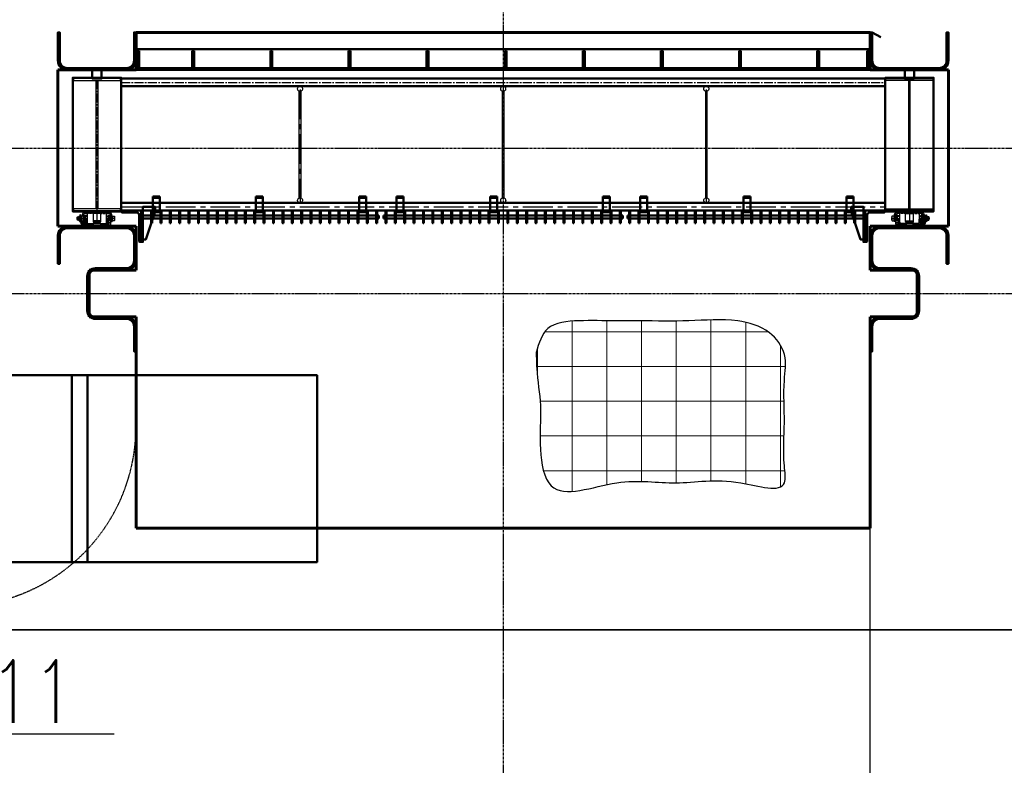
# Model space of a CAD drawing. Header units: millimetres. Extents: x 42975 to 708721, y 118172 to 172014.
# Tile 69 of 73: x 337480 to 343782, y 128320 to 133088. Entities that reach past the tile are written whole.
import ezdxf
from ezdxf import colors
from ezdxf.entities.mleader import LeaderData, LeaderLine
from ezdxf.math import Vec2, Vec3

# ---------------------------------------------------------------- set-up
doc = ezdxf.new("R2010")
doc.units = ezdxf.units.MM
for name, pattern in [('CENTER2', [28.575, 19.05, -3.175, 3.175, -3.175]), ('ГТО-1 Пунктир', [7, 5, -2]), ('осевая', [50.8, 31.75, -6.35, 6.35, -6.35]), ('штриховая 04-2', [6, 4, -2])]:
    doc.linetypes.add(name, pattern=pattern)
doc.layers.get('Defpoints').update_dxf_attribs({"color": 8})
for name, color, linetype, lineweight in [('ГТО-2_Бетон_025', 7, 'Continuous', 25), ('ГТО-2_Бетон_060', 3, 'Continuous', 60), ('ГТО-2_Линии_035', 2, 'Continuous', 35), ('ГТО-2_Оси_025', 6, 'осевая', 25), ('ГТО-2_Пунктир_025', 151, 'ГТО-1 Пунктир', 25), ('ГТО-2_Размеры_035', 2, 'Continuous', 35), ('ОЗиМ Линии', 7, 'Continuous', 25), ('ОЗиМ Металл', 1, 'Continuous', 50), ('ОЗиМ Металл штрих', 230, 'штриховая 04-2', 25), ('ОЗиМ Размеры', 2, 'Continuous', 25), ('ОЗиМ Текст позиция', 2, 'Continuous', 35), ('ОЗИМ_Штриховка', 252, 'Continuous', 18)]:
    doc.layers.add(name, color=color, linetype=linetype, lineweight=lineweight)
doc.layers.add('ГТО-2_Штриховка_018', color=7, linetype='Continuous', lineweight=18, true_color=0x6b6b6b)
doc.layers.add('ОЗиМ Оси', color=4, linetype='CENTER2')
doc.layers.add('ОЗИМ_Размеры', color=7, linetype='Continuous')
doc.styles.add('RomanS', font='romans.shx', dxfattribs={"width": 0.7})
doc.styles.get("Standard").update_dxf_attribs({"font": 'arial.ttf'})
doc.dimstyles.new('M100', dxfattribs={"dimscale": 100, "dimtxt": 3, "dimasz": 2, "dimexe": 1.25, "dimexo": 0.625, "dimtad": 3, "dimtoh": 1, "dimdec": 0, "dimtxsty": 'RomanS', "dimblk": 'OBLIQUE', "dimcen": 3, "dimclrt": 2, "dimaunit": 1, "dimadec": 4, "dimazin": 0, "dimtfac": 1, "dimtdec": 0, "dimtmove": 0, "dimatfit": 3, "dimfxl": 1, "dimtfill": 1, "dimarcsym": 0})
pattern_1 = [(135, (-21397.2945, -32584.423), (-6.735192, -6.735192), [])]
pattern_2 = [(135, (-21397.2945, -32404.423), (-6.735192, -6.735192), [])]
pattern_3 = [(225, (-21106.835, -32584.423), (6.735192, -6.735192), [])]

# ---------------------------------------------------------------- blocks, each defined once
blk = doc.blocks.new('_Oblique')
at = {"color": 0, "linetype": 'ByBlock', "lineweight": -2}
blk.add_line((-0.5, -0.5), (0.5, 0.5), dxfattribs=at)
blk = doc.blocks.new('*D51')
at = {"layer": 'Defpoints', "color": 0, "transparency": 16777216}
for p in [(370324.6, 134437.2), (307024.6, 128737.2), (370324.6, 121155.3)]:
    blk.add_point(p, dxfattribs=at)
at = {"layer": 'ОЗИМ_Размеры', "color": 0, "lineweight": -2, "transparency": 16777216}
for p, q in [((370324.6, 134374.7), (370324.6, 121030.3)), ((307024.6, 128674.7), (307024.6, 121030.3)), ((307024.6, 121155.3), (370324.6, 121155.3))]:
    blk.add_line(p, q, dxfattribs=at)
at = {"layer": 'ОЗИМ_Размеры', "color": 0, "lineweight": -2, "transparency": 16777216, "xscale": 200, "yscale": 200, "zscale": 200, "rotation": 180}
blk.add_blockref('_Oblique', (307024.6, 121155.3), dxfattribs=at)
at = {"layer": 'ОЗИМ_Размеры', "color": 0, "lineweight": -2, "transparency": 16777216, "xscale": 200, "yscale": 200, "zscale": 200}
blk.add_blockref('_Oblique', (370324.6, 121155.3), dxfattribs=at)
at = {"layer": 'ОЗИМ_Размеры', "color": 2, "transparency": 16777216, "insert": (338674.6, 121367.8), "char_height": 300, "attachment_point": 5, "style": 'RomanS', "bg_fill": 3, "box_fill_scale": 1.1, "bg_fill_color": 256, "bg_fill_true_color": 13158600, "bg_fill_transparency": 0}
blk.add_mtext('63300', dxfattribs=at)
blk = doc.blocks.new('A$C09596088')
at = {"layer": 'ГТО-2_Бетон_060'}
for p, q in [((2350, -1660), (-2350, -1660)), ((-2350, -1660), (-2350, -1900)), ((2350, -1900), (2350, -1660)), ((-2350, -1900), (-2850, -1900)), ((-2850, -1900), (-2850, -2900)), ((2850, -1900), (2350, -1900)), ((2850, -2900), (2850, -1900)), ((-2850, -2900), (-2350, -2900)), ((-2350, -2900), (-2350, -3180)), ((2350, -3180), (2350, -2900)), ((2350, -2900), (2850, -2900)), ((-2350, -3180), (-2650, -3180)), ((-2650, -3180), (-2650, -3480)), ((2650, -3180), (2350, -3180)), ((2650, -3480), (2650, -3180)), ((-2650, -3480), (-2350, -3480)), ((-2350, -3480), (-2350, -4830)), ((2350, -4830), (2350, -3480)), ((2350, -3480), (2650, -3480)), ((-2350, -4830), (2350, -4830))]:
    blk.add_line(p, q, dxfattribs=at)
blk.add_lwpolyline([(-2850, 0), (-2850, -370), (-2350, -370), (-2350, -760), (2350, -760), (2350, -370), (2850, -370), (2850, 0), (2850, 370), (2350, 370), (2350, 470), (-2350, 470), (-2350, 370), (-2850, 370)], close=True, dxfattribs=at)
blk = doc.blocks.new('A$C4CA01584')
blk.add_line((59, 130), (62, 127))
at = {"layer": 'ОЗиМ Линии'}
for p, q in [((30, 127), (34, 130)), ((30, 73), (30, 127)), ((34, 130), (59, 130)), ((42, 146), (42, 130)), ((50, 146), (42, 146)), ((50, 130), (50, 146)), ((62, 63), (62, 137)), ((68, 137), (62, 137)), ((68, 137), (68, 137)), ((68, 65), (68, 134)), ((68, 134), (84, 134)), ((84, 134), (84, 75)), ((90, 75), (90, 137)), ((90, 137), (96, 137)), ((96, 124), (96, 143)), ((96, 143), (112, 143)), ((112, 124), (112, 143)), ((138, 135), (112, 135)), ((114, 180), (415, 180)), ((114, 164), (138, 164)), ((138, 164), (138, 180)), ((138, 164), (138, 44)), ((138, 164), (138, 134)), ((312, 164), (212, 164)), ((212, 164), (212, 60)), ((312, 60), (312, 164)), ((386, 164), (386, 180)), ((386, 44), (386, 164)), ((386, 164), (414, 164)), ((386, 135), (412, 135)), ((412, 109), (412, 144)), ((412, 144), (428, 144)), ((414, 164), (415, 164)), ((428, 144), (428, 76)), ((428, 138), (434, 138)), ((434, 138), (434, 101)), ((439, 135), (439, 61)), ((440, 134), (455, 134)), ((455, 135), (455, 61)), ((455, 128), (459, 131)), ((455, 74), (455, 128)), ((459, 131), (484, 131)), ((484, 131), (487, 128)), ((487, 128), (487, 74)), ((12, 120), (7, 115)), ((7, 85), (7, 115)), ((12, 80), (7, 85)), ((8, 116), (30, 116)), ((8, 84), (30, 84)), ((12, 120), (30, 120)), ((12, 80), (12, 120)), ((30, 80), (12, 80)), ((34, 70), (30, 73)), ((34, 100), (59, 100)), ((59, 70), (34, 70)), ((42, 62), (42, 70)), ((50, 70), (50, 62)), ((62, 73), (59, 70)), ((64, 65), (59, 60)), ((59, 30), (59, 60)), ((64, 25), (59, 30)), ((60, 61), (82, 61)), ((60, 29), (82, 29)), ((64, 65), (82, 65)), ((64, 25), (64, 65)), ((82, 25), (64, 25)), ((82, 72), (86, 75)), ((82, 18), (82, 72)), ((86, 15), (82, 18)), ((90, 120), (84, 120)), ((90, 81), (84, 81)), ((86, 75), (111, 75)), ((102, 15), (86, 15)), ((94, 91), (94, 75)), ((102, 91), (94, 91)), ((94, 7), (94, 15)), ((96, 124), (96, 91)), ((102, 75), (102, 91)), ((120, 20), (102, 20)), ((102, 0), (102, 18)), ((102, 15), (102, 7)), ((102, 7), (422, 8)), ((422, 0), (102, 0)), ((111, 75), (114, 72)), ((112, 124), (112, 108)), ((112, 108), (112, 75)), ((114, 82), (114, 20)), ((120, 82), (114, 82)), ((114, 72), (114, 20)), ((136, 90), (120, 90)), ((120, 90), (120, 14)), ((120, 74), (136, 74)), ((136, 24), (120, 24)), ((120, 14), (404, 14)), ((136, 24), (136, 90)), ((212, 24), (136, 24)), ((148, 34), (376, 34)), ((302, 71), (222, 71)), ((222, 57), (222, 71)), ((302, 64), (222, 64)), ((222, 57), (222, 50)), ((222, 55), (302, 55)), ((222, 50), (302, 50)), ((302, 55), (302, 71)), ((302, 50), (302, 55)), ((388, 24), (312, 24)), ((404, 90), (388, 90)), ((388, 90), (388, 24)), ((388, 74), (404, 74)), ((388, 24), (404, 24)), ((404, 20), (404, 90)), ((404, 73), (408, 76)), ((404, 14), (404, 73)), ((404, 20), (422, 20)), ((408, 76), (433, 76)), ((433, 46), (408, 46)), ((412, 109), (412, 76)), ((422, 20), (422, 0)), ((433, 16), (422, 16)), ((433, 76), (436, 73)), ((436, 19), (433, 16)), ((434, 121), (439, 121)), ((434, 101), (434, 75)), ((434, 81), (440, 81)), ((436, 73), (436, 19)), ((440, 61), (455, 61)), ((459, 71), (455, 74)), ((484, 101), (459, 101)), ((484, 71), (459, 71)), ((487, 74), (484, 71))]:
    blk.add_line(p, q, dxfattribs=at)
for centre, radius, start, end in [((65, 115), 34.2, 154.006, 206.0217), ((28, 115), 34.2, 334.006, 26.0217), ((114, 134), 46, 90.0138, 180.0138), ((114, 134), 30, 90.0138, 180.0138), ((409, 135), 46, 0.2134, 82.9835), ((409, 135), 30, 0.2134, 79.6044), ((490, 116), 34.2, 154.006, 206.0217), ((453, 116), 34.2, 334.006, 26.0217), ((65, 85), 34.2, 154.006, 206.0217), ((46, 62), 4.01, 181.9023, 4.2363), ((28, 85), 34.2, 334.006, 26.0217), ((116, 60), 34.2, 154.006, 206.0217), ((116, 30), 34.2, 154.006, 206.0217), ((98, 7), 4.01, 181.9023, 4.2363), ((80, 60), 34.2, 334.006, 26.0217), ((80, 30), 34.2, 343.7778, 26.0217), ((148, 44), 10, 180.0138, 270.0138), ((222, 60), 10, 180.0138, 270.0138), ((212, 34), 10, 270.0138, 0.0138), ((302, 60), 10, 270.0138, 0.0138), ((312, 34), 10, 180.0138, 270.0138), ((376, 44), 10, 270.0138, 0.0138), ((438, 61), 34.2, 154.006, 206.0217), ((438, 31), 34.2, 154.006, 197.7367), ((402, 61), 34.2, 334.006, 26.0217), ((402, 31), 34.2, 334.006, 26.0217), ((490, 86), 34.2, 154.006, 206.0217), ((453, 86), 34.2, 334.006, 26.0217)]:
    blk.add_arc(centre, radius, start, end, dxfattribs=at)
at = {"layer": 'ОЗиМ Металл'}
for p, q in [((86, 45), (111, 45)), ((102, 18), (102, 20)), ((102, 20), (102, 20)), ((102, 20), (102, 20)), ((302, 34), (302, 34)), ((439, 61), (440, 61))]:
    blk.add_line(p, q, dxfattribs=at)
at = {"layer": 'ОЗиМ Металл штрих', "ltscale": 0.5}
for p, q in [((42, 70), (42, 130)), ((50, 70), (50, 130)), ((94, 15), (94, 75)), ((102, 15), (102, 75)), ((112, 124), (138, 124)), ((136, 24), (136, 14)), ((386, 125), (412, 125)), ((388, 24), (388, 14))]:
    blk.add_line(p, q, dxfattribs=at)
at = {"layer": 'ОЗиМ Металл штрих', "ltscale": 0.8}
for p, q in [((212, 164), (138, 164)), ((312, 164), (386, 164))]:
    blk.add_line(p, q, dxfattribs=at)
at = {"layer": 'ОЗиМ Оси', "ltscale": 0.5}
for p, q in [((0, 100), (141, 100)), ((145, 45), (49, 45)), ((377, 46), (445, 46)), ((496, 101), (384, 101))]:
    blk.add_line(p, q, dxfattribs=at)
blk = doc.blocks.new('Блок крепления панели ст')
at = {"layer": 'ОЗиМ Металл'}
for p, q in [((-16742.7, -79.6), (-16742.7, -179.6)), ((-16697.7, -79.6), (-16742.7, -79.6)), ((-16697.7, -79.6), (-16697.7, -179.6)), ((-16697.7, -179.6), (-16742.7, -179.6))]:
    blk.add_line(p, q, dxfattribs=at)
at = {"layer": 'ОЗиМ Металл штрих'}
blk.add_line((-16697.7, -89.6), (-16742.7, -89.6), dxfattribs=at)
blk = doc.blocks.new('ОЗиМ_Реш.план')
at = {"layer": 'ОЗиМ Металл'}
for p, q in [((17, 83.5), (17, 3.5)), ((17, 83.5), (23, 83.5)), ((23, 3.5), (23, 83.5)), ((77, 83.5), (77, 3.5)), ((77, 83.5), (83, 83.5)), ((83, 3.5), (83, 83.5)), ((137, 83.5), (137, 3.5)), ((137, 83.5), (143, 83.5)), ((143, 3.5), (143, 83.5)), ((197, 83.5), (197, 3.5)), ((197, 83.5), (203, 83.5)), ((203, 3.5), (203, 83.5)), ((257, 83.5), (257, 3.5)), ((257, 83.5), (263, 83.5)), ((263, 3.5), (263, 83.5)), ((317, 83.5), (317, 3.5)), ((317, 83.5), (323, 83.5)), ((323, 3.5), (323, 83.5)), ((377, 83.5), (377, 3.5)), ((377, 83.5), (383, 83.5)), ((383, 3.5), (383, 83.5)), ((437, 83.5), (437, 3.5)), ((437, 83.5), (443, 83.5)), ((443, 3.5), (443, 83.5)), ((497, 83.5), (497, 3.5)), ((497, 83.5), (503, 83.5)), ((503, 3.5), (503, 83.5)), ((557, 83.5), (557, 3.5)), ((557, 83.5), (563, 83.5)), ((563, 3.5), (563, 83.5)), ((617, 83.5), (617, 3.5)), ((617, 83.5), (623, 83.5)), ((623, 3.5), (623, 83.5)), ((677, 83.5), (677, 3.5)), ((677, 83.5), (683, 83.5)), ((683, 3.5), (683, 83.5)), ((737, 83.5), (737, 3.5)), ((737, 83.5), (743, 83.5)), ((743, 3.5), (743, 83.5)), ((797, 83.5), (797, 3.5)), ((797, 83.5), (803, 83.5)), ((803, 3.5), (803, 83.5)), ((857, 83.5), (857, 3.5)), ((857, 83.5), (863, 83.5)), ((863, 3.5), (863, 83.5)), ((917, 83.5), (917, 3.5)), ((917, 83.5), (923, 83.5)), ((923, 3.5), (923, 83.5)), ((977, 83.5), (977, 3.5)), ((977, 83.5), (983, 83.5)), ((983, 3.5), (983, 83.5)), ((1037, 83.5), (1037, 3.5)), ((1037, 83.5), (1043, 83.5)), ((1043, 3.5), (1043, 83.5)), ((1097, 83.5), (1097, 3.5)), ((1097, 83.5), (1103, 83.5)), ((1103, 3.5), (1103, 83.5)), ((1157, 83.5), (1157, 3.5)), ((1157, 83.5), (1163, 83.5)), ((1163, 3.5), (1163, 83.5)), ((1217, 83.5), (1217, 3.5)), ((1217, 83.5), (1223, 83.5)), ((1223, 3.5), (1223, 83.5)), ((1277, 83.5), (1277, 3.5)), ((1277, 83.5), (1283, 83.5)), ((1283, 3.5), (1283, 83.5)), ((1337, 83.5), (1337, 3.5)), ((1337, 83.5), (1343, 83.5)), ((1343, 3.5), (1343, 83.5)), ((1397, 83.5), (1397, 3.5)), ((1397, 83.5), (1403, 83.5)), ((1403, 3.5), (1403, 83.5)), ((1457, 83.5), (1457, 3.5)), ((1457, 83.5), (1463, 83.5)), ((1463, 3.5), (1463, 83.5)), ((1517, 83.5), (1517, 3.5)), ((1517, 83.5), (1523, 83.5)), ((1523, 3.5), (1523, 83.5)), ((5, 53.5), (17, 53.5)), ((5, 53.5), (5, 33.5)), ((5, 33.5), (17, 33.5)), ((17, 3.5), (23, 3.5)), ((23, 53.5), (77, 53.5)), ((23, 33.5), (77, 33.5)), ((77, 3.5), (83, 3.5)), ((83, 53.5), (137, 53.5)), ((83, 33.5), (137, 33.5)), ((137, 3.5), (143, 3.5)), ((143, 53.5), (197, 53.5)), ((143, 33.5), (197, 33.5)), ((197, 3.5), (203, 3.5)), ((203, 53.5), (257, 53.5)), ((203, 33.5), (257, 33.5)), ((257, 3.5), (263, 3.5)), ((263, 53.5), (317, 53.5)), ((263, 33.5), (317, 33.5)), ((317, 3.5), (323, 3.5)), ((323, 53.5), (377, 53.5)), ((323, 33.5), (377, 33.5)), ((377, 3.5), (383, 3.5)), ((383, 53.5), (437, 53.5)), ((383, 33.5), (437, 33.5)), ((437, 3.5), (443, 3.5)), ((443, 53.5), (497, 53.5)), ((443, 33.5), (497, 33.5)), ((497, 3.5), (503, 3.5)), ((503, 53.5), (557, 53.5)), ((503, 33.5), (557, 33.5)), ((557, 3.5), (563, 3.5)), ((563, 53.5), (617, 53.5)), ((563, 33.5), (617, 33.5)), ((617, 3.5), (623, 3.5)), ((623, 53.5), (677, 53.5)), ((623, 33.5), (677, 33.5)), ((677, 3.5), (683, 3.5)), ((683, 53.5), (737, 53.5)), ((683, 33.5), (737, 33.5)), ((737, 3.5), (743, 3.5)), ((743, 53.5), (797, 53.5)), ((743, 33.5), (797, 33.5)), ((797, 3.5), (803, 3.5)), ((803, 53.5), (857, 53.5)), ((803, 33.5), (857, 33.5)), ((857, 3.5), (863, 3.5)), ((863, 53.5), (917, 53.5)), ((863, 33.5), (917, 33.5)), ((917, 3.5), (923, 3.5)), ((923, 53.5), (977, 53.5)), ((923, 33.5), (977, 33.5)), ((977, 3.5), (983, 3.5)), ((983, 53.5), (1037, 53.5)), ((983, 33.5), (1037, 33.5)), ((1037, 3.5), (1043, 3.5)), ((1043, 53.5), (1097, 53.5)), ((1043, 33.5), (1097, 33.5)), ((1097, 3.5), (1103, 3.5)), ((1103, 53.5), (1157, 53.5)), ((1103, 33.5), (1157, 33.5)), ((1157, 3.5), (1163, 3.5)), ((1163, 53.5), (1217, 53.5)), ((1163, 33.5), (1217, 33.5)), ((1217, 3.5), (1223, 3.5)), ((1223, 53.5), (1277, 53.5)), ((1223, 33.5), (1277, 33.5)), ((1277, 3.5), (1283, 3.5)), ((1283, 53.5), (1337, 53.5)), ((1283, 33.5), (1337, 33.5)), ((1337, 3.5), (1343, 3.5)), ((1343, 53.5), (1397, 53.5)), ((1343, 33.5), (1397, 33.5)), ((1397, 3.5), (1403, 3.5)), ((1403, 53.5), (1457, 53.5)), ((1403, 33.5), (1457, 33.5)), ((1457, 3.5), (1463, 3.5)), ((1463, 53.5), (1517, 53.5)), ((1463, 33.5), (1517, 33.5)), ((1517, 3.5), (1523, 3.5)), ((1535, 53.5), (1523, 53.5)), ((1535, 33.5), (1523, 33.5)), ((1535, 53.5), (1535, 33.5))]:
    blk.add_line(p, q, dxfattribs=at)
at = {"layer": 'ОЗиМ Оси'}
for p, q in [((20, 0), (20, 86.7)), ((80, 0), (80, 86.7)), ((140, 0), (140, 86.7)), ((200, 0), (200, 86.7)), ((260, 0), (260, 86.7)), ((320, 0), (320, 86.7)), ((380, 0), (380, 86.7)), ((440, 0), (440, 86.7)), ((500, 0), (500, 86.7)), ((560, 0), (560, 86.7)), ((620, 0), (620, 86.7)), ((680, 0), (680, 86.7)), ((740, 0), (740, 86.7)), ((800, 0), (800, 86.7)), ((860, 0), (860, 86.7)), ((920, 0), (920, 86.7)), ((980, 0), (980, 86.7)), ((1040, 0), (1040, 86.7)), ((1100, 0), (1100, 86.7)), ((1160, 0), (1160, 86.7)), ((1220, 0), (1220, 86.7)), ((1280, 0), (1280, 86.7)), ((1340, 0), (1340, 86.7)), ((1400, 0), (1400, 86.7)), ((1460, 0), (1460, 86.7)), ((1520, 0), (1520, 86.7))]:
    blk.add_line(p, q, dxfattribs=at)
blk = doc.blocks.new('A$C248B62E5')
at = {"layer": 'ОЗиМ Металл'}
for p, q in [((-5166.5, -400), (-5166.5, -600)), ((-533.5, -400), (-533.5, -600))]:
    blk.add_line(p, q, dxfattribs=at)
for points in [[(-5295, -405), (-5605, -405), (-5605, 450.1), (-5295, 450.1)], [(-405, -405), (-95, -405), (-95, 450.1), (-405, 450.1)]]:
    blk.add_lwpolyline(points, close=True, dxfattribs=at)
for points in [[(-5425, 500, -0.414214), (-5420, 495), (-5420, 445.1), (-5480, 445.1), (-5480, 495, -0.414214), (-5475, 500)], [(-275, 500, 0.414214), (-280, 495), (-280, 445.1), (-220, 445.1), (-220, 495, 0.414214), (-225, 500)]]:
    blk.add_lwpolyline(points, format="xyb", close=True, dxfattribs=at)
for points in [[(-405, 445.1), (-5295, 445.1)], [(-405, 395.1), (-5295, 395.1)], [(-5295, -350), (-405, -350)], [(-5155.3, -585), (-5138, -585), (-5078, -405), (-5078, -375), (-5155.3, -375), (-5155.3, -400), (-5155.3, -400)], [(-544.7, -585), (-562, -585), (-622, -405), (-622, -375), (-544.7, -375), (-544.7, -400), (-544.7, -400)], [(-5360.2, -405), (-5360.2, -410), (-5540.2, -410), (-5540.2, -405)], [(-405, -400), (-5295, -400)], [(-339.8, -405), (-339.8, -410), (-159.8, -410), (-159.8, -405)]]:
    blk.add_lwpolyline(points, dxfattribs=at)
for points in [[(-5155.3, -400), (-5155.3, -600), (-5168, -600), (-5175.3, -600, -0.414214), (-5180, -595.3), (-5180, -426, 0.414214), (-5194, -412), (-5288.3, -412, -0.414214), (-5293, -407.3), (-5293, -400)], [(-544.7, -400), (-544.7, -600), (-532, -600), (-524.7, -600, 0.414214), (-520, -595.3), (-520, -426, -0.414214), (-506, -412), (-411.7, -412, 0.414214), (-407, -407.3), (-407, -400)]]:
    blk.add_lwpolyline(points, format="xyb", dxfattribs=at)
at = {"layer": 'ОЗиМ Металл штрих', "ltscale": 0.7}
for p, q in [((-5149, 445.1), (-5078, 445.1)), ((-5168, -400), (-5168, -600)), ((-532, -400), (-532, -600))]:
    blk.add_line(p, q, dxfattribs=at)
for points in [[(-5300, 445.1), (-5600, 445.1), (-5600, 433.1), (-5300, 433.1)], [(-400, 445.1), (-100, 445.1), (-100, 433.1), (-400, 433.1)], [(-5445, -388), (-5455, -388), (-5455, 433.1), (-5445, 433.1)], [(-255, -388), (-245, -388), (-245, 433.1), (-255, 433.1)], [(-5300, -388), (-5600, -388), (-5600, -400), (-5300, -400)], [(-400, -388), (-100, -388), (-100, -400), (-400, -400)]]:
    blk.add_lwpolyline(points, close=True, dxfattribs=at)
at = {"layer": 'ОЗиМ Металл штрих'}
for points in [[(-4155, 363.1), (-4145, 363.1), (-4145, -318), (-4155, -318)], [(-2855, 363.1), (-2845, 363.1), (-2845, -318), (-2855, -318)], [(-1545, 363.1), (-1555, 363.1), (-1555, -318), (-1545, -318)]]:
    blk.add_lwpolyline(points, close=True, dxfattribs=at)
for centre in [(-4150, 379.1), (-2850, 379.1), (-1550, 379.1), (-4150, -334), (-2850, -334), (-1550, -334)]:
    blk.add_circle(centre, 16, dxfattribs=at)
at = {"layer": 'ОЗиМ Оси', "ltscale": 3}
for p, q in [((-5450, 434), (-5450, -500)), ((-5295, 420.1), (-405, 420.1)), ((-250, 434), (-250, -500))]:
    blk.add_line(p, q, dxfattribs=at)
at = {"layer": 'ОЗиМ Оси', "ltscale": 10}
for p, q in [((-4150, 375.1), (-4150, -350)), ((-1550, 375.1), (-1550, -350)), ((-5295, -375), (-405, -375))]:
    blk.add_line(p, q, dxfattribs=at)
at = {"yscale": 0.5, "zscale": 0.5}
for p, xscale, rotation in [((-5581, -500), 0.5, 359.9723218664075), ((-119, -500), -0.5, 0.02767813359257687)]:
    blk.add_blockref('A$C4CA01584', p, dxfattribs=dict(at, xscale=xscale, rotation=rotation))
at = {"layer": 'ОЗиМ Линии', "xscale": -1}
for p in [(-21790.2, -230.4), (-21130.2, -230.4), (-20470.2, -230.4), (-20230.2, -230.4), (-19630.2, -230.4), (-18910.2, -230.4), (-18670.2, -230.4), (-18010.2, -230.4), (-17350.2, -230.4)]:
    blk.add_blockref('Блок крепления панели ст', p, dxfattribs=at)
at = {"layer": 'ОЗиМ Размеры', "xscale": -1}
blk.add_blockref('ОЗиМ_Реш.план', (-3640, -483.5), dxfattribs=at)
at = {"layer": 'ОЗиМ Размеры'}
for p in [(-3620, -483.5), (-2060, -483.5)]:
    blk.add_blockref('ОЗиМ_Реш.план', p, dxfattribs=at)
blk = doc.blocks.new('A$C1AAF776F')
at = {"layer": 'ОЗиМ Размеры'}
h = blk.add_hatch(dxfattribs=at)
h.set_pattern_fill('ANSI31', color=256, scale=5)
h.set_pattern_definition([(45, (-9940.457, -3278.972), (-11.22532, 11.22532), [])])
h.paths.add_polyline_path([(-1978, -1778), (-1990, -1778), (-1990, -1888), (-1978, -1888)])
h = blk.add_hatch(dxfattribs=at)
h.set_pattern_fill('ANSI31', color=256, scale=5)
h.set_pattern_definition([(45, (-9440.457, -3278.972), (-11.22532, 11.22532), [])])
h.paths.add_polyline_path([(-1478, -1778), (-1490, -1778), (-1490, -1888), (-1478, -1888)])
h = blk.add_hatch(dxfattribs=at)
h.set_pattern_fill('ANSI31', color=256, scale=5)
h.set_pattern_definition([(45, (-8940.457, -3278.972), (-11.22532, 11.22532), [])])
h.paths.add_polyline_path([(-978, -1778), (-990, -1778), (-990, -1888), (-978, -1888)])
h = blk.add_hatch(dxfattribs=at)
h.set_pattern_fill('ANSI31', color=256, scale=5)
h.set_pattern_definition([(45, (-8440.457, -3278.972), (-11.22532, 11.22532), [])])
h.paths.add_polyline_path([(-478, -1778), (-490, -1778), (-490, -1888), (-478, -1888)])
h = blk.add_hatch(dxfattribs=at)
h.set_pattern_fill('ANSI31', color=256, scale=5)
h.set_pattern_definition([(45, (-7940.457, -3278.972), (-11.22532, 11.22532), [])])
h.paths.add_polyline_path([(22, -1778), (10, -1778), (10, -1888), (22, -1888)])
h = blk.add_hatch(dxfattribs=at)
h.set_pattern_fill('ANSI31', color=256, scale=5)
h.set_pattern_definition([(45, (-7440.457, -3278.972), (-11.22532, 11.22532), [])])
h.paths.add_polyline_path([(522, -1778), (510, -1778), (510, -1888), (522, -1888)])
h = blk.add_hatch(dxfattribs=at)
h.set_pattern_fill('ANSI31', color=256, scale=5)
h.set_pattern_definition([(45, (-6940.457, -3278.972), (-11.22532, 11.22532), [])])
h.paths.add_polyline_path([(1022, -1778), (1010, -1778), (1010, -1888), (1022, -1888)])
h = blk.add_hatch(dxfattribs=at)
h.set_pattern_fill('ANSI31', color=256, scale=5)
h.set_pattern_definition([(45, (-6440.457, -3278.972), (-11.22532, 11.22532), [])])
h.paths.add_polyline_path([(1522, -1778), (1510, -1778), (1510, -1888), (1522, -1888)])
h = blk.add_hatch(dxfattribs=at)
h.set_pattern_fill('ANSI31', color=256, scale=5)
h.set_pattern_definition([(45, (-5940.457, -3278.972), (-11.22532, 11.22532), [])])
h.paths.add_polyline_path([(2022, -1778), (2010, -1778), (2010, -1888), (2022, -1888)])
h = blk.add_hatch(dxfattribs=at)
h.set_pattern_fill('ANSI31', color=256, scale=4)
h.set_pattern_definition([(45, (-138492.075, 132894.625), (-8.9802561, 8.9802561), [])])
h.paths.add_polyline_path([(2329, -1778), (2341, -1778), (2341, -1888), (2329, -1888)])
at = {"layer": 'ОЗИМ_Штриховка'}
h = blk.add_hatch(dxfattribs=at)
h.set_pattern_fill('ANSI31', color=256, scale=3, angle=90)
h.set_pattern_definition(pattern_1)
edge = h.paths.add_edge_path()
edge.add_line((-2350, -1660), (-2350, -1840))
edge.add_arc((-2410, -1840), 60, -90, 0, ccw=False)
edge.add_line((-2410, -1900), (-2790, -1900))
edge.add_arc((-2790, -1840), 60, 180, 270, ccw=False)
edge.add_line((-2850, -1840), (-2850, -1660))
edge.add_line((-2850, -1660), (-2838, -1660))
edge.add_line((-2838, -1660), (-2838, -1840))
edge.add_arc((-2790, -1840), 48, 180, 270)
edge.add_line((-2790, -1888), (-2410, -1888))
edge.add_arc((-2410, -1840), 48, 270, 360)
edge.add_line((-2362, -1840), (-2362, -1660))
edge.add_line((-2362, -1660), (-2350, -1660))
h = blk.add_hatch(dxfattribs=at)
h.set_pattern_fill('ANSI31', color=256, scale=3, angle=90)
h.set_pattern_definition(pattern_1)
edge = h.paths.add_edge_path()
edge.add_line((2350, -1660), (2350, -1840))
edge.add_arc((2410, -1840), 60, 180, 270)
edge.add_line((2410, -1900), (2790, -1900))
edge.add_arc((2790, -1840), 60, 270, 360)
edge.add_line((2850, -1840), (2850, -1660))
edge.add_line((2850, -1660), (2838, -1660))
edge.add_line((2838, -1660), (2838, -1840))
edge.add_arc((2790, -1840), 48, 270, 360, ccw=False)
edge.add_line((2790, -1888), (2410, -1888))
edge.add_arc((2410, -1840), 48, 180, 270, ccw=False)
edge.add_line((2362, -1840), (2362, -1660))
edge.add_line((2362, -1660), (2350, -1660))
h = blk.add_hatch(dxfattribs=at)
h.set_pattern_fill('ANSI31', color=256, scale=3, angle=180)
h.set_pattern_definition(pattern_3)
edge = h.paths.add_edge_path()
edge.add_line((-2350, -3140), (-2350, -2960))
edge.add_arc((-2410, -2960), 60, 0, 90)
edge.add_line((-2410, -2900), (-2790, -2900))
edge.add_arc((-2790, -2960), 60, 90, 180)
edge.add_line((-2850, -2960), (-2850, -3140))
edge.add_line((-2850, -3140), (-2838, -3140))
edge.add_line((-2838, -3140), (-2838, -2960))
edge.add_arc((-2790, -2960), 48, 90, 180, ccw=False)
edge.add_line((-2790, -2912), (-2410, -2912))
edge.add_arc((-2410, -2960), 48, 0, 90, ccw=False)
edge.add_line((-2362, -2960), (-2362, -3140))
edge.add_line((-2362, -3140), (-2350, -3140))
h = blk.add_hatch(dxfattribs=at)
h.set_pattern_fill('ANSI31', color=256, scale=3, angle=90)
h.set_pattern_definition(pattern_2)
edge = h.paths.add_edge_path()
edge.add_arc((-2610, -3440), 40, 180, 270)
edge.add_line((-2610, -3480), (-2410, -3480))
edge.add_arc((-2410, -3540), 60, 0, 90, ccw=False)
edge.add_line((-2350, -3540), (-2350, -3700))
edge.add_line((-2350, -3700), (-2362, -3700))
edge.add_line((-2362, -3700), (-2362, -3540))
edge.add_arc((-2410, -3540), 48, 360, 450)
edge.add_line((-2410, -3492), (-2610, -3492))
edge.add_arc((-2610, -3440), 52, 180, 270, ccw=False)
edge.add_line((-2662, -3440), (-2662, -3220))
edge.add_arc((-2610, -3220), 52, 90, 180, ccw=False)
edge.add_line((-2610, -3168), (-2410, -3168))
edge.add_arc((-2410, -3120), 48, 270, 360)
edge.add_line((-2362, -3120), (-2362, -2960))
edge.add_line((-2362, -2960), (-2350, -2960))
edge.add_line((-2350, -2960), (-2350, -3120))
edge.add_arc((-2410, -3120), 60, -90, 0, ccw=False)
edge.add_line((-2410, -3180), (-2610, -3180))
edge.add_arc((-2610, -3220), 40, 90, 180)
edge.add_line((-2650, -3220), (-2650, -3440))
h = blk.add_hatch(dxfattribs=at)
h.set_pattern_fill('ANSI31', color=256, scale=3, angle=180)
h.set_pattern_definition(pattern_3)
edge = h.paths.add_edge_path()
edge.add_line((2350, -3140), (2350, -2960))
edge.add_arc((2410, -2960), 60, 90, 180, ccw=False)
edge.add_line((2410, -2900), (2790, -2900))
edge.add_arc((2790, -2960), 60, 0, 90, ccw=False)
edge.add_line((2850, -2960), (2850, -3140))
edge.add_line((2850, -3140), (2838, -3140))
edge.add_line((2838, -3140), (2838, -2960))
edge.add_arc((2790, -2960), 48, 0, 90)
edge.add_line((2790, -2912), (2410, -2912))
edge.add_arc((2410, -2960), 48, 90, 180)
edge.add_line((2362, -2960), (2362, -3140))
edge.add_line((2362, -3140), (2350, -3140))
h = blk.add_hatch(dxfattribs=at)
h.set_pattern_fill('ANSI31', color=256, scale=3, angle=90)
h.set_pattern_definition(pattern_2)
edge = h.paths.add_edge_path()
edge.add_arc((2610, -3440), 40, -90, 0, ccw=False)
edge.add_line((2610, -3480), (2410, -3480))
edge.add_arc((2410, -3540), 60, 90, 180)
edge.add_line((2350, -3540), (2350, -3700))
edge.add_line((2350, -3700), (2362, -3700))
edge.add_line((2362, -3700), (2362, -3540))
edge.add_arc((2410, -3540), 48, 90, 180, ccw=False)
edge.add_line((2410, -3492), (2610, -3492))
edge.add_arc((2610, -3440), 52, 270, 360)
edge.add_line((2662, -3440), (2662, -3220))
edge.add_arc((2610, -3220), 52, 0, 90)
edge.add_line((2610, -3168), (2410, -3168))
edge.add_arc((2410, -3120), 48, 180, 270, ccw=False)
edge.add_line((2362, -3120), (2362, -2960))
edge.add_line((2362, -2960), (2350, -2960))
edge.add_line((2350, -2960), (2350, -3120))
edge.add_arc((2410, -3120), 60, 180, 270)
edge.add_line((2410, -3180), (2610, -3180))
edge.add_arc((2610, -3220), 40, 0, 90, ccw=False)
edge.add_line((2650, -3220), (2650, -3440))
at = {"layer": 'ГТО-2_Бетон_060'}
blk.add_line((2350, -1800), (2350, -1900), dxfattribs=at)
at = {"layer": 'ОЗиМ Металл'}
for p, q in [((2362, -1660), (2416.6, -1691.5)), ((-2350, -1768), (2350, -1768)), ((-2341, -1778), (-2341, -1888)), ((-2341, -1778), (-2329, -1778)), ((-2329, -1778), (-2329, -1888)), ((-1990, -1778), (-1990, -1888)), ((-1990, -1778), (-1978, -1778)), ((-1978, -1778), (-1978, -1888)), ((-1490, -1778), (-1490, -1888)), ((-1490, -1778), (-1478, -1778)), ((-1478, -1778), (-1478, -1888)), ((-990, -1778), (-990, -1888)), ((-990, -1778), (-978, -1778)), ((-978, -1778), (-978, -1888)), ((-490, -1778), (-490, -1888)), ((-490, -1778), (-478, -1778)), ((-478, -1778), (-478, -1888)), ((10, -1778), (10, -1888)), ((10, -1778), (22, -1778)), ((22, -1778), (22, -1888)), ((510, -1778), (510, -1888)), ((510, -1778), (522, -1778)), ((522, -1778), (522, -1888)), ((1010, -1778), (1010, -1888)), ((1010, -1778), (1022, -1778)), ((1022, -1778), (1022, -1888)), ((1510, -1778), (1510, -1888)), ((1510, -1778), (1522, -1778)), ((1522, -1778), (1522, -1888)), ((2010, -1778), (2010, -1888)), ((2010, -1778), (2022, -1778)), ((2022, -1778), (2022, -1888)), ((2329, -1778), (2329, -1888)), ((2341, -1778), (2329, -1778)), ((2341, -1778), (2341, -1888)), ((2344.7, -1800), (2344.7, -1800)), ((2344.7, -1800), (2344.7, -1800)), ((2344.7, -1800), (2344.7, -1800)), ((2350, -1823), (2350, -1768)), ((-2350, -1888), (2350, -1888)), ((-2350, -1900), (2350, -1900))]:
    blk.add_line(p, q, dxfattribs=at)
for points in [[(-2350, -1660), (-2350, -1840, -0.414214), (-2410, -1900), (-2790, -1900, -0.414214), (-2850, -1840), (-2850, -1660), (-2838, -1660), (-2838, -1840, 0.414214), (-2790, -1888), (-2410, -1888, 0.414214), (-2362, -1840), (-2362, -1660)], [(2350, -1660), (2350, -1840, 0.414214), (2410, -1900), (2790, -1900, 0.414214), (2850, -1840), (2850, -1660), (2838, -1660), (2838, -1840, -0.414214), (2790, -1888), (2410, -1888, -0.414214), (2362, -1840), (2362, -1660)], [(-2350, -3140), (-2350, -2960, 0.414214), (-2410, -2900), (-2790, -2900, 0.414214), (-2850, -2960), (-2850, -3140), (-2838, -3140), (-2838, -2960, -0.414214), (-2790, -2912), (-2410, -2912, -0.414214), (-2362, -2960), (-2362, -3140)], [(-2650, -3440, 0.414214), (-2610, -3480), (-2410, -3480, -0.414214), (-2350, -3540), (-2350, -3700), (-2362, -3700), (-2362, -3540, 0.414214), (-2410, -3492), (-2610, -3492, -0.414214), (-2662, -3440), (-2662, -3220, -0.414214), (-2610, -3168), (-2410, -3168, 0.414214), (-2362, -3120), (-2362, -2960), (-2350, -2960), (-2350, -3120, -0.414214), (-2410, -3180), (-2610, -3180, 0.414214), (-2650, -3220)], [(2350, -3140), (2350, -2960, -0.414214), (2410, -2900), (2790, -2900, -0.414214), (2850, -2960), (2850, -3140), (2838, -3140), (2838, -2960, 0.414214), (2790, -2912), (2410, -2912, 0.414214), (2362, -2960), (2362, -3140)], [(2650, -3440, -0.414214), (2610, -3480), (2410, -3480, 0.414214), (2350, -3540), (2350, -3700), (2362, -3700), (2362, -3540, -0.414214), (2410, -3492), (2610, -3492, 0.414214), (2662, -3440), (2662, -3220, 0.414214), (2610, -3168), (2410, -3168, -0.414214), (2362, -3120), (2362, -2960), (2350, -2960), (2350, -3120, 0.414214), (2410, -3180), (2610, -3180, -0.414214), (2650, -3220)]]:
    blk.add_lwpolyline(points, format="xyb", close=True, dxfattribs=at)
at = {"color": 5}
blk.add_blockref('A$C248B62E5', (2850, -2400), dxfattribs=at)
blk = doc.blocks.new('_Dot')
at = {"color": 0, "linetype": 'ByBlock', "lineweight": -2}
blk.add_line((-0.5, 0), (-1, 0), dxfattribs=at)
at = {"color": 0, "linetype": 'ByBlock', "const_width": 0.5}
blk.add_lwpolyline([(-0.25, 0, 1), (0.25, 0, 1)], format="xyb", close=True, dxfattribs=at)

msp = doc.modelspace()

# ---------------------------------------------------------------- hatches: boundary and pattern name
at = {"layer": 'ГТО-2_Штриховка_018'}
h = msp.add_hatch(dxfattribs=at)
h.set_pattern_fill('NET', color=256, scale=70)
h.set_pattern_definition([(0, (370574.63, -48262.8), (0, 222.25), []), (90, (370574.63, -48262.8), (-222.25, 1e-14), [])])
edge = h.paths.add_edge_path()
edge.add_spline(control_points=[(340786.3, 130959.9), (340803.4, 131019), (340841.2, 131149.9), (341075.9, 131166.8), (341265.5, 131161.5), (341502.5, 131163.7), (341762.9, 131155.7), (342043.7, 131183.7), (342276.4, 131114.6), (342397.3, 130951.6), (342363.6, 130745.2), (342382.6, 130505.4), (342361.5, 130304.1), (342402.1, 130042.3), (342004.6, 130175.2), (341698.7, 130101.3), (341307, 130171.9), (340862.7, 129982.7), (340798.5, 130365.4), (340826, 130603.4), (340788.6, 130812.5), (340786.8, 130925.6), (340786.3, 130959.9)], knot_values=[0, 0, 0, 0, 169.348589, 374.846029, 607.443013, 766.938044, 1079.282543, 1391.627043, 1608.231789, 1777.756991, 1943.798486, 2212.78576, 2488.414648, 2598.002042, 2877.118347, 3292.470117, 3671.270816, 4090.419125, 4333.124518, 4615.395021, 4852.318488, 4955.317881, 4955.317881, 4955.317881, 4955.317881], degree=3, periodic=0)

# ---------------------------------------------------------------- linework, layer by layer
at = {"layer": 'ГТО-2_Бетон_025'}
msp.add_spline([(340786.3, 130959.9), (340859.4, 131112.7), (341058.7, 131162.5), (341291.3, 131162.5), (341450.8, 131162.5), (341763.2, 131162.5), (342075.5, 131162.5), (342278.2, 131086.1), (342374.6, 130946.6), (342374.6, 130780.6), (342374.6, 130511.6), (342374.6, 130236), (342374.6, 130126.4), (342095.5, 130126.4), (341680.1, 130126.4), (341301.3, 130126.4), (340882.6, 130106.5), (340812.8, 130338.9), (340812.8, 130621.2), (340789.6, 130857), (340786.3, 130959.9)], degree=3, dxfattribs=at)
at = {"layer": 'ГТО-2_Линии_035', "color": 2}
msp.add_line((307854.6, 129187.2), (359524.6, 129187.2), dxfattribs=at)
at = {"layer": 'ГТО-2_Оси_025', "ltscale": 0.5}
for p, q in [((340574.6, 150957.3), (340574.6, 121492.6)), ((316460.5, 132267.2), (372505.4, 132267.2)), ((316460.5, 131337.2), (372505.4, 131337.2))]:
    msp.add_line(p, q, dxfattribs=at)
at = {"layer": 'ГТО-2_Пунктир_025'}
msp.add_line((342924.6, 128087.2), (342924.6, 130537.2), dxfattribs=at)
msp.add_arc((337074.6, 130487.2), 1150, 180, 0, dxfattribs=at)

# ---------------------------------------------------------------- next in the draw order: dimensions: what is measured, and where the dimension line sits
at = {"layer": 'ОЗИМ_Размеры'}
dim = msp.add_linear_dim(base=(370324.6, 121155.3), p1=(307024.6, 128737.2), p2=(370324.6, 134437.2), dimstyle='M100', dxfattribs=at)
dim.commit()
dim.dimension.update_dxf_attribs({"geometry": '*D51', "text_midpoint": (338674.6, 121367.8)})

# ---------------------------------------------------------------- next in the draw order: linework, layer by layer
at = {"layer": 'ОЗиМ Металл'}
for p, q in [((337813.4, 130814.9), (337813.4, 129619.2)), ((337913.4, 130814.9), (337913.4, 129619.2))]:
    msp.add_line(p, q, dxfattribs=at)
msp.add_lwpolyline([(334828.9, 129619.2), (339383.5, 129619.2), (339383.5, 130814.9), (334828.9, 130814.9)], close=True, dxfattribs=at)

# ---------------------------------------------------------------- next in the draw order: block references
at = {"color": 5}
msp.add_blockref('A$C1AAF776F', (340574.6, 134667.2), dxfattribs=at)
at = {"layer": 'ГТО-2_Размеры_035'}
msp.add_blockref('A$C09596088', (340574.6, 134667.2), dxfattribs=at)

# ---------------------------------------------------------------- next in the draw order: texts
at = {"layer": 'ОЗиМ Текст позиция', "color": 3, "style": 'RomanS', "width": 0.8}
msp.add_text('11', height=400, dxfattribs=at).set_placement((337286.4, 128590.9))

# ---------------------------------------------------------------- next in the draw order: leaders
at = {"layer": 'ОЗиМ Линии'}
ml = msp.add_multileader_mtext('Standard', dxfattribs=at)
ml.set_content('{\\Fromans|c0;  }', color=256)
ml.set_leader_properties()
ml.set_arrow_properties(name='DOT')
ml.build(insert=Vec2(0, 0))
ml.multileader.update_dxf_attribs({"dogleg_length": 60, "arrow_head_size": 120})
ctx = ml.context
ctx.base_point, ctx.char_height, ctx.arrow_head_size, ctx.plane_origin, ctx.plane_x_axis, ctx.plane_y_axis = Vec3(339689.1, 128520.6), 800, 120, Vec3(339714, 133163), Vec3(-1, 0), Vec3(0, -1)
ctx.text_align_type = 2
notes = []
notes.append((ctx, [(1, (1, 1, 0), (337367.8, 128520.6), (1, 0), 717.3, [(0, [(336041.3, 130352.9)], 0, [])])]))
ctx.mtext.insert, ctx.mtext.text_direction, ctx.mtext.rotation, ctx.mtext.alignment, ctx.mtext.flow_direction = Vec3(338087.1, 128120.6), Vec3(-1, 0), 3.141593, 3, 5
for ctx, leaders in notes:
    for number, flags, end, landing, length, lines in leaders:
        leader = LeaderData()
        leader.index, (leader.has_last_leader_line, leader.has_dogleg_vector, leader.attachment_direction) = number, flags
        leader.last_leader_point, leader.dogleg_vector, leader.dogleg_length = Vec3(end), Vec3(landing), length
        for number, points, colour, breaks in lines:
            line = LeaderLine()
            line.index, line.vertices, line.color, line.breaks = number, Vec3.list(points), colors.encode_raw_color(colour), breaks
            leader.lines.append(line)
        ctx.leaders.append(leader)

doc.saveas('drawing.dxf')
